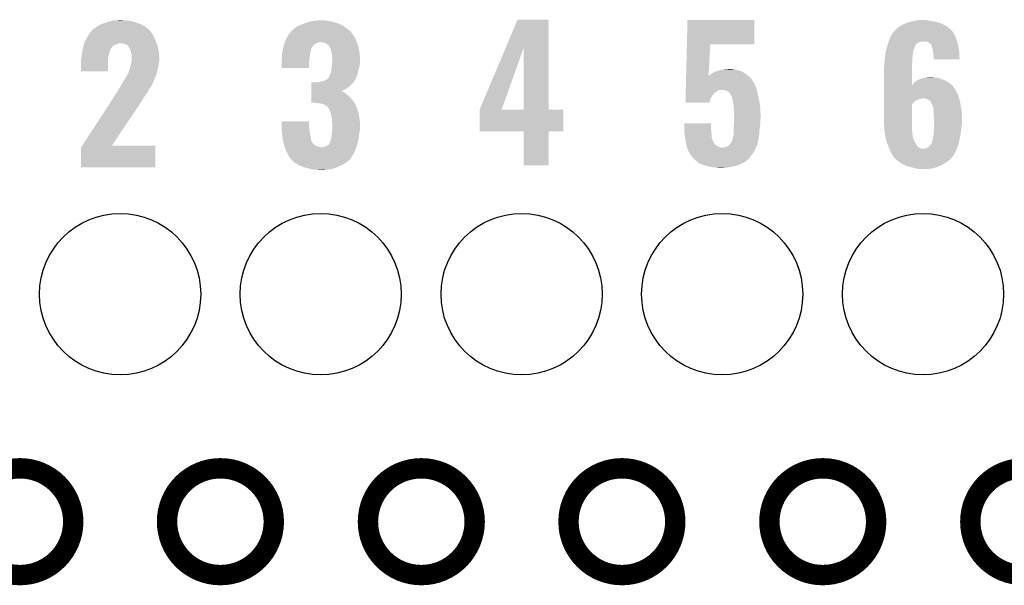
# Model space of a CAD drawing. Extents: x -0.05 to 0.95, y -0.15 to 1.54.
# Tile 20 of 26: x 0.27 to 0.56, y 0.96 to 1.13. Entities that reach past the tile are written whole.
import ezdxf

# ---------------------------------------------------------------- set-up
doc = ezdxf.new("R2010")
doc.units = 0
doc.layers.get('0').update_dxf_attribs({"linetype": 'CONTINUOUS'})
for name, color, linetype in [('ULTRASONIC_3_CLICK_V100_GKO', 5, 'CONTINUOUS'), ('ULTRASONIC_3_CLICK_V100_GTO', 14, 'CONTINUOUS'), ('ULTRASONIC_3_CLICK_V100_GTS', 12, 'CONTINUOUS')]:
    doc.layers.add(name, color=color, linetype=linetype)

# ---------------------------------------------------------------- blocks, each defined once
blk = doc.blocks.new('ROUND_23')
blk.add_circle((0, 0), 0.0237)

msp = doc.modelspace()

# ---------------------------------------------------------------- linework, layer by layer
at = {"layer": 'ULTRASONIC_3_CLICK_V100_GKO', "const_width": 0.006}
for points in [[(0.2572, 0.9803, 1), (0.2886, 0.9803, 1)], [(0.3162, 0.9803, 1), (0.3476, 0.9803, 1)], [(0.3753, 0.9803, 1), (0.4067, 0.9803, 1)], [(0.4343, 0.9803, 1), (0.4657, 0.9803, 1)], [(0.4934, 0.9803, 1), (0.5248, 0.9803, 1)], [(0.5525, 0.9803, 1), (0.5839, 0.9803, 1)]]:
    msp.add_lwpolyline(points, format="xyb", close=True, dxfattribs=at)
at = {"layer": 'ULTRASONIC_3_CLICK_V100_GTO'}
for points in [[(0.2971, 1.1267), (0.2983, 1.1271), (0.30812, 1.1267), (0.307, 1.1271)], [(0.2983, 1.1271), (0.2986, 1.1272), (0.307, 1.1271), (0.30668, 1.1272)], [(0.2986, 1.1272), (0.29968, 1.1275), (0.30668, 1.1272), (0.3057, 1.1275)], [(0.29968, 1.1275), (0.3004, 1.1277), (0.3057, 1.1275), (0.3044, 1.1277)], [(0.3004, 1.1277), (0.3025, 1.1278), (0.3034, 1.1277), (0.303, 1.1278)], [(0.3563, 1.1267), (0.35714, 1.127), (0.36674, 1.1267), (0.3659, 1.127)], [(0.35714, 1.127), (0.3577, 1.1272), (0.3659, 1.127), (0.3652, 1.1272)], [(0.3577, 1.1272), (0.3586, 1.1274), (0.3652, 1.1272), (0.3645, 1.1274)], [(0.3586, 1.1274), (0.3595, 1.1276), (0.3645, 1.1274), (0.3633, 1.1276)], [(0.3595, 1.1276), (0.3614, 1.1277), (0.3633, 1.1276), (0.3623, 1.1277)], [(0.4158, 1.1196), (0.4193, 1.1279), (0.4285, 1.1196), (0.4285, 1.1279)], [(0.4193, 1.1279), (0.4193, 1.1279), (0.4285, 1.1279), (0.4193, 1.1279)], [(0.46913, 1.1207), (0.4693, 1.1278), (0.489, 1.1207), (0.489, 1.1278)], [(0.4693, 1.1278), (0.4693, 1.1278), (0.489, 1.1278), (0.4693, 1.1278)], [(0.533, 1.1266), (0.5336, 1.1269), (0.5444, 1.1266), (0.54362, 1.1269)], [(0.5336, 1.1269), (0.53413, 1.1271), (0.54362, 1.1269), (0.5431, 1.1271)], [(0.53413, 1.1271), (0.5344, 1.1272), (0.5431, 1.1271), (0.54263, 1.1272)], [(0.5344, 1.1272), (0.5353, 1.1274), (0.54263, 1.1272), (0.5417, 1.1274)], [(0.5353, 1.1274), (0.5362, 1.1276), (0.5417, 1.1274), (0.5404, 1.1276)], [(0.5362, 1.1276), (0.5373, 1.1278), (0.5404, 1.1276), (0.5394, 1.1278)], [(0.29331, 1.1237), (0.2937, 1.1243), (0.3119, 1.1237), (0.31147, 1.1243)], [(0.2937, 1.1243), (0.2938, 1.1244), (0.31147, 1.1243), (0.3114, 1.1244)], [(0.2938, 1.1244), (0.2939, 1.1245), (0.3114, 1.1244), (0.3113, 1.1245)], [(0.2939, 1.1245), (0.2942, 1.1249), (0.3113, 1.1245), (0.3109, 1.1249)], [(0.2942, 1.1249), (0.2949, 1.1254), (0.3109, 1.1249), (0.31035, 1.1254)], [(0.2949, 1.1254), (0.29561, 1.1259), (0.31035, 1.1254), (0.3098, 1.1259)], [(0.29561, 1.1259), (0.2959, 1.1261), (0.3098, 1.1259), (0.3094, 1.1261)], [(0.2959, 1.1261), (0.2969, 1.1266), (0.3094, 1.1261), (0.3084, 1.1266)], [(0.2969, 1.1266), (0.2971, 1.1267), (0.3084, 1.1266), (0.30812, 1.1267)], [(0.35198, 1.1235), (0.35252, 1.1242), (0.3709, 1.1235), (0.3704, 1.1242)], [(0.35252, 1.1242), (0.3529, 1.1247), (0.3704, 1.1242), (0.3699, 1.1247)], [(0.3529, 1.1247), (0.353, 1.1248), (0.3699, 1.1247), (0.36977, 1.1248)], [(0.353, 1.1248), (0.3535, 1.1252), (0.36977, 1.1248), (0.36925, 1.1252)], [(0.3535, 1.1252), (0.3541, 1.1257), (0.36925, 1.1252), (0.3686, 1.1257)], [(0.3541, 1.1257), (0.355, 1.1262), (0.3686, 1.1257), (0.36779, 1.1262)], [(0.355, 1.1262), (0.35578, 1.1265), (0.36779, 1.1262), (0.3673, 1.1265)], [(0.35578, 1.1265), (0.3563, 1.1267), (0.3673, 1.1265), (0.36674, 1.1267)], [(0.52912, 1.123), (0.5296, 1.1239), (0.5481, 1.123), (0.5476, 1.1239)], [(0.5296, 1.124), (0.5301, 1.1245), (0.54753, 1.124), (0.5472, 1.1245)], [(0.5296, 1.1239), (0.5296, 1.124), (0.5476, 1.1239), (0.54753, 1.124)], [(0.5301, 1.1245), (0.5306, 1.125), (0.5472, 1.1245), (0.5467, 1.125)], [(0.5306, 1.125), (0.5308, 1.1252), (0.5467, 1.125), (0.54648, 1.1252)], [(0.5308, 1.1252), (0.5317, 1.1259), (0.54648, 1.1252), (0.5457, 1.1259)], [(0.5317, 1.1259), (0.5328, 1.1265), (0.5457, 1.1259), (0.54459, 1.1265)], [(0.5328, 1.1265), (0.533, 1.1266), (0.54459, 1.1265), (0.5444, 1.1266)], [(0.29187, 1.1209), (0.2919, 1.121), (0.3019, 1.1209), (0.3024, 1.121)], [(0.2919, 1.121), (0.292, 1.1213), (0.31311, 1.121), (0.31301, 1.1213)], [(0.292, 1.1213), (0.29215, 1.1216), (0.31301, 1.1213), (0.3129, 1.1216)], [(0.29215, 1.1216), (0.2927, 1.1227), (0.3129, 1.1216), (0.3124, 1.1227)], [(0.2927, 1.1227), (0.2928, 1.1229), (0.3124, 1.1227), (0.3123, 1.1229)], [(0.2928, 1.1229), (0.29331, 1.1237), (0.3123, 1.1229), (0.3119, 1.1237)], [(0.3037, 1.1208), (0.3027, 1.121), (0.31319, 1.1208), (0.31311, 1.121)], [(0.35071, 1.1209), (0.35078, 1.1211), (0.3599, 1.1209), (0.3604, 1.1211)], [(0.35078, 1.1211), (0.35085, 1.1213), (0.3604, 1.1211), (0.361, 1.1213)], [(0.35085, 1.1213), (0.35089, 1.1214), (0.37203, 1.1213), (0.372, 1.1214)], [(0.35085, 1.1213), (0.35085, 1.1213), (0.361, 1.1213), (0.3614, 1.1213)], [(0.35089, 1.1214), (0.3511, 1.122), (0.372, 1.1214), (0.37175, 1.122)], [(0.3511, 1.122), (0.35144, 1.1226), (0.37175, 1.122), (0.3715, 1.1226)], [(0.35144, 1.1226), (0.3519, 1.1234), (0.3715, 1.1226), (0.37097, 1.1234)], [(0.3519, 1.1234), (0.35198, 1.1235), (0.37097, 1.1234), (0.3709, 1.1235)], [(0.3626, 1.1211), (0.3614, 1.1213), (0.3721, 1.1211), (0.37203, 1.1213)], [(0.363, 1.1208), (0.3626, 1.1211), (0.3722, 1.1208), (0.3721, 1.1211)], [(0.52823, 1.1207), (0.5284, 1.1212), (0.5366, 1.1207), (0.5372, 1.1212)], [(0.5284, 1.1212), (0.52847, 1.1214), (0.5372, 1.1212), (0.5379, 1.1214)], [(0.52847, 1.1214), (0.5285, 1.1215), (0.5379, 1.1214), (0.5384, 1.1215)], [(0.5285, 1.1215), (0.52863, 1.1219), (0.54861, 1.1215), (0.5485, 1.1219)], [(0.52863, 1.1219), (0.5288, 1.1224), (0.5485, 1.1219), (0.54832, 1.1224)], [(0.5288, 1.1224), (0.52912, 1.123), (0.54832, 1.1224), (0.5481, 1.123)], [(0.5393, 1.1214), (0.5387, 1.1215), (0.54864, 1.1214), (0.54861, 1.1215)], [(0.5402, 1.1212), (0.5398, 1.1214), (0.5487, 1.1212), (0.54864, 1.1214)], [(0.5406, 1.1209), (0.5402, 1.1212), (0.54879, 1.1209), (0.5487, 1.1212)], [(0.29108, 1.1174), (0.29117, 1.1181), (0.299, 1.1174), (0.2992, 1.1181)], [(0.29117, 1.1181), (0.2912, 1.1183), (0.2992, 1.1181), (0.29928, 1.1183)], [(0.2912, 1.1183), (0.29126, 1.1186), (0.29928, 1.1183), (0.2994, 1.1186)], [(0.29126, 1.1186), (0.29132, 1.1189), (0.2994, 1.1186), (0.2994, 1.1189)], [(0.29132, 1.1189), (0.29138, 1.1192), (0.2994, 1.1189), (0.2996, 1.1192)], [(0.29138, 1.1192), (0.2914, 1.1193), (0.2996, 1.1192), (0.2996, 1.1193)], [(0.2914, 1.1193), (0.2915, 1.1198), (0.2996, 1.1193), (0.3, 1.1198)], [(0.2915, 1.1198), (0.29163, 1.1202), (0.3, 1.1198), (0.3004, 1.1202)], [(0.29163, 1.1202), (0.29177, 1.1206), (0.3004, 1.1202), (0.301, 1.1206)], [(0.29177, 1.1206), (0.2918, 1.1207), (0.301, 1.1206), (0.3015, 1.1207)], [(0.2918, 1.1207), (0.29187, 1.1209), (0.3015, 1.1207), (0.3019, 1.1209)], [(0.3044, 1.1205), (0.3037, 1.1208), (0.31329, 1.1205), (0.31319, 1.1208)], [(0.3047, 1.1202), (0.3044, 1.1205), (0.3134, 1.1202), (0.31329, 1.1205)], [(0.3049, 1.12), (0.3047, 1.1202), (0.31345, 1.12), (0.3134, 1.1202)], [(0.3049, 1.1199), (0.3049, 1.12), (0.31347, 1.1199), (0.31345, 1.12)], [(0.3052, 1.1195), (0.3049, 1.1199), (0.31356, 1.1195), (0.31347, 1.1199)], [(0.3054, 1.119), (0.3052, 1.1195), (0.31368, 1.119), (0.31356, 1.1195)], [(0.30554, 1.1185), (0.3054, 1.119), (0.3138, 1.1185), (0.31368, 1.119)], [(0.3057, 1.1179), (0.30554, 1.1185), (0.31383, 1.1179), (0.3138, 1.1185)], [(0.35, 1.1179), (0.35005, 1.1181), (0.35827, 1.1179), (0.3583, 1.1181)], [(0.35005, 1.1181), (0.35018, 1.1187), (0.3583, 1.1181), (0.3585, 1.1187)], [(0.35018, 1.1187), (0.3503, 1.1192), (0.3585, 1.1187), (0.3585, 1.1192)], [(0.3503, 1.1192), (0.35036, 1.1195), (0.3585, 1.1192), (0.3587, 1.1195)], [(0.35036, 1.1195), (0.35041, 1.1197), (0.3587, 1.1195), (0.3588, 1.1197)], [(0.35041, 1.1197), (0.35043, 1.1198), (0.3588, 1.1197), (0.3588, 1.1198)], [(0.35043, 1.1198), (0.35051, 1.1202), (0.3588, 1.1198), (0.3591, 1.1202)], [(0.35051, 1.1202), (0.3506, 1.1206), (0.3591, 1.1202), (0.3595, 1.1206)], [(0.3506, 1.1206), (0.35071, 1.1209), (0.3595, 1.1206), (0.3599, 1.1209)], [(0.3635, 1.1206), (0.363, 1.1208), (0.37227, 1.1206), (0.3722, 1.1208)], [(0.3637, 1.1203), (0.3635, 1.1206), (0.37237, 1.1203), (0.37227, 1.1206)], [(0.3639, 1.1202), (0.3637, 1.1203), (0.3724, 1.1202), (0.37237, 1.1203)], [(0.364, 1.12), (0.3639, 1.1202), (0.37247, 1.12), (0.3724, 1.1202)], [(0.364, 1.1199), (0.364, 1.12), (0.3725, 1.1199), (0.37247, 1.12)], [(0.3643, 1.1193), (0.364, 1.1199), (0.37261, 1.1193), (0.3725, 1.1199)], [(0.3645, 1.1188), (0.3643, 1.1193), (0.37271, 1.1188), (0.37261, 1.1193)], [(0.36457, 1.1183), (0.3645, 1.1188), (0.3728, 1.1183), (0.37271, 1.1188)], [(0.3647, 1.1174), (0.36457, 1.1183), (0.37289, 1.1174), (0.3728, 1.1183)], [(0.4082, 1.1016), (0.4158, 1.1196), (0.41467, 1.1016), (0.4211, 1.1196)], [(0.4211, 1.1014), (0.4211, 1.1196), (0.4285, 1.1014), (0.4285, 1.1196)], [(0.4689, 1.1115), (0.46913, 1.1207), (0.47551, 1.1115), (0.476, 1.1207)], [(0.46913, 1.1207), (0.46913, 1.1207), (0.476, 1.1207), (0.489, 1.1207)], [(0.52752, 1.1178), (0.52757, 1.1181), (0.5356, 1.1178), (0.5356, 1.1181)], [(0.52757, 1.1181), (0.52768, 1.1188), (0.5356, 1.1181), (0.5357, 1.1188)], [(0.52768, 1.1188), (0.5277, 1.1189), (0.5357, 1.1188), (0.53574, 1.1189)], [(0.5277, 1.1189), (0.52796, 1.1198), (0.53574, 1.1189), (0.5361, 1.1198)], [(0.52796, 1.1198), (0.52814, 1.1204), (0.5361, 1.1198), (0.5363, 1.1204)], [(0.52814, 1.1204), (0.52817, 1.1205), (0.5363, 1.1204), (0.5365, 1.1205)], [(0.52817, 1.1205), (0.5282, 1.1206), (0.5365, 1.1205), (0.53655, 1.1206)], [(0.5282, 1.1206), (0.52823, 1.1207), (0.53655, 1.1206), (0.5366, 1.1207)], [(0.541, 1.1205), (0.5406, 1.1209), (0.5489, 1.1205), (0.54879, 1.1209)], [(0.5411, 1.1204), (0.541, 1.1205), (0.54892, 1.1204), (0.5489, 1.1205)], [(0.5412, 1.1199), (0.5411, 1.1204), (0.54901, 1.1199), (0.54892, 1.1204)], [(0.5414, 1.1192), (0.5412, 1.1199), (0.54914, 1.1192), (0.54901, 1.1199)], [(0.54145, 1.1189), (0.5414, 1.1192), (0.5492, 1.1189), (0.54914, 1.1192)], [(0.5416, 1.1179), (0.54145, 1.1189), (0.54925, 1.1179), (0.5492, 1.1189)], [(0.2909, 1.1163), (0.29096, 1.1166), (0.29887, 1.1163), (0.2989, 1.1166)], [(0.2909, 1.1157), (0.2909, 1.1163), (0.2988, 1.1157), (0.29887, 1.1163)], [(0.2909, 1.1127), (0.2909, 1.1157), (0.2988, 1.1127), (0.2988, 1.1157)], [(0.29096, 1.1166), (0.291, 1.1168), (0.2989, 1.1166), (0.29892, 1.1168)], [(0.291, 1.1168), (0.29108, 1.1174), (0.29892, 1.1168), (0.299, 1.1174)], [(0.30562, 1.1151), (0.30578, 1.1157), (0.3138, 1.1151), (0.3139, 1.1157)], [(0.3058, 1.1175), (0.3057, 1.1179), (0.31385, 1.1175), (0.31383, 1.1179)], [(0.30578, 1.1157), (0.3058, 1.1158), (0.3139, 1.1157), (0.3139, 1.1158)], [(0.3058, 1.1166), (0.3058, 1.1175), (0.3139, 1.1166), (0.31385, 1.1175)], [(0.3058, 1.1158), (0.3058, 1.1166), (0.3139, 1.1158), (0.3139, 1.1166)], [(0.3499, 1.1165), (0.34992, 1.1166), (0.35809, 1.1165), (0.3581, 1.1166)], [(0.3499, 1.1156), (0.3499, 1.1165), (0.358, 1.1156), (0.35809, 1.1165)], [(0.3499, 1.1137), (0.3499, 1.1156), (0.358, 1.1137), (0.358, 1.1156)], [(0.34992, 1.1166), (0.35, 1.1169), (0.3581, 1.1166), (0.35814, 1.1169)], [(0.35, 1.1174), (0.35, 1.1179), (0.3582, 1.1174), (0.35827, 1.1179)], [(0.35, 1.1169), (0.35, 1.1174), (0.35814, 1.1169), (0.3582, 1.1174)], [(0.3648, 1.1168), (0.3647, 1.1174), (0.37295, 1.1168), (0.37289, 1.1174)], [(0.3647, 1.1147), (0.36479, 1.1157), (0.37288, 1.1147), (0.373, 1.1157)], [(0.36479, 1.1157), (0.3648, 1.1158), (0.373, 1.1157), (0.373, 1.1158)], [(0.3648, 1.1163), (0.3648, 1.1168), (0.373, 1.1163), (0.37295, 1.1168)], [(0.3648, 1.1158), (0.3648, 1.1163), (0.373, 1.1158), (0.373, 1.1163)], [(0.52723, 1.1151), (0.5273, 1.1155), (0.5354, 1.1151), (0.5354, 1.1155)], [(0.5273, 1.1155), (0.52733, 1.116), (0.5354, 1.1155), (0.5354, 1.116)], [(0.52733, 1.116), (0.52738, 1.1168), (0.5354, 1.116), (0.5355, 1.1168)], [(0.52738, 1.1168), (0.5274, 1.1171), (0.5355, 1.1168), (0.5355, 1.1171)], [(0.5274, 1.1171), (0.52745, 1.1174), (0.5355, 1.1171), (0.5355, 1.1174)], [(0.52745, 1.1174), (0.52752, 1.1178), (0.5355, 1.1174), (0.5356, 1.1178)], [(0.5417, 1.1172), (0.5416, 1.1179), (0.54929, 1.1172), (0.54925, 1.1179)], [(0.5417, 1.1169), (0.5417, 1.1172), (0.5493, 1.1169), (0.54929, 1.1172)], [(0.5417, 1.1162), (0.5417, 1.1169), (0.5494, 1.1162), (0.5493, 1.1169)], [(0.30465, 1.112), (0.3048, 1.1123), (0.3131, 1.112), (0.31317, 1.1123)], [(0.3049, 1.1126), (0.3051, 1.113), (0.31324, 1.1126), (0.31334, 1.113)], [(0.3049, 1.1123), (0.3049, 1.1126), (0.31317, 1.1123), (0.31324, 1.1126)], [(0.3051, 1.113), (0.3053, 1.1136), (0.31334, 1.113), (0.31348, 1.1136)], [(0.3053, 1.1136), (0.30531, 1.1137), (0.31348, 1.1136), (0.3135, 1.1137)], [(0.30531, 1.1137), (0.3054, 1.1143), (0.3135, 1.1137), (0.31367, 1.1143)], [(0.3054, 1.1143), (0.30543, 1.1144), (0.31367, 1.1143), (0.3137, 1.1144)], [(0.30543, 1.1144), (0.3056, 1.115), (0.3137, 1.1144), (0.31379, 1.115)], [(0.3056, 1.115), (0.30562, 1.1151), (0.31379, 1.115), (0.3138, 1.1151)], [(0.3643, 1.1121), (0.3645, 1.1128), (0.3723, 1.1121), (0.37244, 1.1128)], [(0.3645, 1.1128), (0.36453, 1.1131), (0.37244, 1.1128), (0.3725, 1.1131)], [(0.36453, 1.1131), (0.3646, 1.1137), (0.3725, 1.1131), (0.37268, 1.1137)], [(0.3646, 1.1137), (0.36464, 1.1141), (0.37268, 1.1137), (0.3728, 1.1141)], [(0.36464, 1.1141), (0.3647, 1.1147), (0.3728, 1.1141), (0.37288, 1.1147)], [(0.4764, 1.1121), (0.4769, 1.1123), (0.48629, 1.1121), (0.48597, 1.1123)], [(0.4769, 1.1123), (0.4774, 1.1126), (0.48597, 1.1123), (0.4855, 1.1126)], [(0.4774, 1.1126), (0.478, 1.1128), (0.4855, 1.1126), (0.48495, 1.1128)], [(0.4781, 1.1128), (0.4787, 1.113), (0.48495, 1.1128), (0.4844, 1.113)], [(0.4787, 1.113), (0.4792, 1.1132), (0.4844, 1.113), (0.4834, 1.1132)], [(0.4798, 1.1132), (0.4804, 1.1133), (0.4834, 1.1132), (0.4827, 1.1133)], [(0.4804, 1.1133), (0.4819, 1.1134), (0.4827, 1.1133), (0.4824, 1.1134)], [(0.4819, 1.1134), (0.4819, 1.1134), (0.4824, 1.1134), (0.4819, 1.1134)], [(0.5271, 1.1138), (0.52716, 1.1141), (0.5353, 1.1138), (0.5353, 1.1141)], [(0.5271, 1.1086), (0.5271, 1.1138), (0.5353, 1.1086), (0.5353, 1.1138)], [(0.52716, 1.1141), (0.5272, 1.1143), (0.5353, 1.1141), (0.53532, 1.1143)], [(0.5272, 1.1149), (0.52723, 1.1151), (0.53538, 1.1149), (0.5354, 1.1151)], [(0.5272, 1.1143), (0.5272, 1.1149), (0.53532, 1.1143), (0.53538, 1.1149)], [(0.3029, 1.109), (0.30315, 1.1094), (0.31188, 1.109), (0.3121, 1.1094)], [(0.30315, 1.1094), (0.3034, 1.1098), (0.3121, 1.1094), (0.31225, 1.1098)], [(0.3034, 1.1098), (0.3039, 1.1107), (0.31225, 1.1098), (0.3126, 1.1107)], [(0.3039, 1.1107), (0.30427, 1.1113), (0.3126, 1.1107), (0.3129, 1.1113)], [(0.30427, 1.1113), (0.3044, 1.1115), (0.3129, 1.1113), (0.31295, 1.1115)], [(0.3044, 1.1115), (0.3045, 1.1117), (0.31295, 1.1115), (0.313, 1.1117)], [(0.3045, 1.1117), (0.3046, 1.1119), (0.313, 1.1117), (0.3131, 1.1119)], [(0.3046, 1.1119), (0.30465, 1.112), (0.3131, 1.1119), (0.3131, 1.112)], [(0.3586, 1.1092), (0.3586, 1.1095), (0.3708, 1.1092), (0.37102, 1.1095)], [(0.3604, 1.1095), (0.3609, 1.1096), (0.37102, 1.1095), (0.3711, 1.1096)], [(0.3609, 1.1096), (0.3621, 1.1098), (0.3711, 1.1096), (0.37123, 1.1098)], [(0.3621, 1.1098), (0.3623, 1.1099), (0.37123, 1.1098), (0.3713, 1.1099)], [(0.3623, 1.1099), (0.3625, 1.11), (0.3713, 1.1099), (0.3714, 1.11)], [(0.3625, 1.11), (0.3633, 1.1104), (0.3714, 1.11), (0.3716, 1.1104)], [(0.3633, 1.1104), (0.3637, 1.1109), (0.3716, 1.1104), (0.37185, 1.1109)], [(0.3637, 1.1109), (0.3638, 1.111), (0.37185, 1.1109), (0.3719, 1.111)], [(0.3638, 1.111), (0.3639, 1.1112), (0.3719, 1.111), (0.37197, 1.1112)], [(0.3639, 1.1112), (0.364, 1.1116), (0.37197, 1.1112), (0.37212, 1.1116)], [(0.364, 1.1116), (0.3643, 1.1121), (0.37212, 1.1116), (0.3723, 1.1121)], [(0.46884, 1.1092), (0.46885, 1.1097), (0.4889, 1.1092), (0.4886, 1.1097)], [(0.46885, 1.1097), (0.46886, 1.1098), (0.4886, 1.1097), (0.4885, 1.1098)], [(0.46886, 1.1098), (0.46887, 1.1105), (0.4885, 1.1098), (0.4881, 1.1105)], [(0.46887, 1.1105), (0.46889, 1.111), (0.4881, 1.1105), (0.4876, 1.111)], [(0.46889, 1.111), (0.4689, 1.1114), (0.4876, 1.111), (0.48715, 1.1114)], [(0.4689, 1.1114), (0.4689, 1.1115), (0.4755, 1.1114), (0.4757, 1.1115)], [(0.4755, 1.1114), (0.47551, 1.1115), (0.48715, 1.1114), (0.48704, 1.1115)], [(0.4757, 1.1115), (0.4761, 1.1118), (0.48704, 1.1115), (0.48671, 1.1118)], [(0.4761, 1.1118), (0.4762, 1.1119), (0.48671, 1.1118), (0.4866, 1.1119)], [(0.4762, 1.1119), (0.4764, 1.1121), (0.4866, 1.1119), (0.48629, 1.1121)], [(0.5358, 1.1092), (0.53627, 1.1096), (0.54645, 1.1092), (0.5459, 1.1096)], [(0.53627, 1.1096), (0.5365, 1.1098), (0.5459, 1.1096), (0.5455, 1.1098)], [(0.5365, 1.1098), (0.53717, 1.1102), (0.5455, 1.1098), (0.5447, 1.1102)], [(0.53717, 1.1102), (0.5375, 1.1104), (0.5447, 1.1102), (0.5442, 1.1104)], [(0.5377, 1.1104), (0.5381, 1.1106), (0.5442, 1.1104), (0.5437, 1.1106)], [(0.5381, 1.1106), (0.5385, 1.1107), (0.5437, 1.1106), (0.54333, 1.1107)], [(0.5385, 1.1107), (0.5391, 1.1109), (0.54333, 1.1107), (0.5426, 1.1109)], [(0.5397, 1.1109), (0.541, 1.111), (0.5417, 1.1109), (0.5414, 1.111)], [(0.541, 1.111), (0.541, 1.111), (0.5414, 1.111), (0.541, 1.111)], [(0.3013, 1.1063), (0.3016, 1.1068), (0.31027, 1.1063), (0.3106, 1.1068)], [(0.3016, 1.1068), (0.3019, 1.1073), (0.3106, 1.1068), (0.31085, 1.1073)], [(0.3019, 1.1074), (0.3022, 1.1078), (0.3109, 1.1074), (0.3112, 1.1078)], [(0.3019, 1.1073), (0.3019, 1.1074), (0.31085, 1.1073), (0.3109, 1.1074)], [(0.3022, 1.1078), (0.30232, 1.108), (0.3112, 1.1078), (0.3113, 1.108)], [(0.30232, 1.108), (0.30238, 1.1081), (0.3113, 1.108), (0.3114, 1.1081)], [(0.30238, 1.1081), (0.3025, 1.1083), (0.3114, 1.1081), (0.31151, 1.1083)], [(0.3025, 1.1083), (0.3029, 1.109), (0.31151, 1.1083), (0.31188, 1.109)], [(0.3586, 1.1082), (0.3586, 1.1092), (0.3698, 1.1082), (0.3708, 1.1092)], [(0.3586, 1.1077), (0.3586, 1.1082), (0.3691, 1.1077), (0.3698, 1.1082)], [(0.3586, 1.1069), (0.3586, 1.1077), (0.3675, 1.1069), (0.3691, 1.1077)], [(0.3586, 1.1068), (0.3586, 1.1069), (0.3677, 1.1068), (0.3675, 1.1069)], [(0.3586, 1.1067), (0.3586, 1.1068), (0.368, 1.1067), (0.3677, 1.1068)], [(0.3586, 1.1065), (0.3586, 1.1067), (0.3683, 1.1065), (0.368, 1.1067)], [(0.3586, 1.1062), (0.3586, 1.1065), (0.3687, 1.1062), (0.3683, 1.1065)], [(0.46877, 1.1064), (0.46878, 1.1068), (0.4773, 1.1064), (0.4779, 1.1068)], [(0.46878, 1.1068), (0.46879, 1.1072), (0.4779, 1.1068), (0.4784, 1.1072)], [(0.46879, 1.1073), (0.46882, 1.1084), (0.48967, 1.1073), (0.4893, 1.1084)], [(0.46879, 1.1072), (0.46879, 1.1073), (0.4789, 1.1072), (0.4793, 1.1073)], [(0.46879, 1.1072), (0.46879, 1.1072), (0.4784, 1.1072), (0.4789, 1.1072)], [(0.46882, 1.1084), (0.46884, 1.1092), (0.4893, 1.1084), (0.4889, 1.1092)], [(0.4801, 1.1072), (0.4794, 1.1073), (0.4897, 1.1072), (0.48967, 1.1073)], [(0.4808, 1.107), (0.4801, 1.1072), (0.48975, 1.107), (0.4897, 1.1072)], [(0.4813, 1.1067), (0.4808, 1.107), (0.48982, 1.1067), (0.48975, 1.107)], [(0.4817, 1.1064), (0.4813, 1.1067), (0.48988, 1.1064), (0.48982, 1.1067)], [(0.5271, 1.1077), (0.5271, 1.1086), (0.5479, 1.1077), (0.54716, 1.1086)], [(0.5271, 1.1071), (0.5271, 1.1077), (0.5482, 1.1071), (0.5479, 1.1077)], [(0.5271, 1.1064), (0.5271, 1.1071), (0.5486, 1.1064), (0.5482, 1.1071)], [(0.5353, 1.1086), (0.5355, 1.1087), (0.54716, 1.1086), (0.54708, 1.1087)], [(0.5355, 1.1087), (0.53556, 1.1088), (0.54708, 1.1087), (0.547, 1.1088)], [(0.53556, 1.1088), (0.5358, 1.1092), (0.547, 1.1088), (0.54645, 1.1092)], [(0.29935, 1.1033), (0.30007, 1.1044), (0.3083, 1.1033), (0.309, 1.1044)], [(0.30007, 1.1044), (0.30071, 1.1054), (0.309, 1.1044), (0.3096, 1.1054)], [(0.30071, 1.1054), (0.30123, 1.1062), (0.3096, 1.1054), (0.3102, 1.1062)], [(0.30123, 1.1062), (0.3013, 1.1063), (0.3102, 1.1062), (0.31027, 1.1063)], [(0.3586, 1.1054), (0.3586, 1.1062), (0.3697, 1.1054), (0.3687, 1.1062)], [(0.3586, 1.1049), (0.3586, 1.1054), (0.3702, 1.1049), (0.3697, 1.1054)], [(0.3586, 1.1043), (0.3586, 1.1049), (0.3707, 1.1043), (0.3702, 1.1049)], [(0.3586, 1.1036), (0.3586, 1.1043), (0.3712, 1.1036), (0.3707, 1.1043)], [(0.3586, 1.1035), (0.3586, 1.1036), (0.37126, 1.1035), (0.3712, 1.1036)], [(0.4687, 1.1035), (0.46872, 1.1042), (0.4758, 1.1035), (0.4759, 1.1042)], [(0.46872, 1.1042), (0.46873, 1.1047), (0.4759, 1.1042), (0.4761, 1.1047)], [(0.46873, 1.1047), (0.46875, 1.1057), (0.4761, 1.1047), (0.4767, 1.1057)], [(0.46875, 1.1057), (0.46877, 1.1064), (0.4767, 1.1057), (0.4773, 1.1064)], [(0.4819, 1.106), (0.4817, 1.1064), (0.48998, 1.106), (0.48988, 1.1064)], [(0.48197, 1.1059), (0.4819, 1.106), (0.49, 1.1059), (0.48998, 1.106)], [(0.4821, 1.1057), (0.48197, 1.1059), (0.49005, 1.1057), (0.49, 1.1059)], [(0.4823, 1.1055), (0.4821, 1.1057), (0.49009, 1.1055), (0.49005, 1.1057)], [(0.4823, 1.1054), (0.4823, 1.1055), (0.49012, 1.1054), (0.49009, 1.1055)], [(0.4825, 1.1046), (0.4823, 1.1054), (0.49031, 1.1046), (0.49012, 1.1054)], [(0.48259, 1.1042), (0.4825, 1.1046), (0.4904, 1.1042), (0.49031, 1.1046)], [(0.4827, 1.1037), (0.48259, 1.1042), (0.49047, 1.1037), (0.4904, 1.1042)], [(0.4829, 1.1027), (0.4827, 1.1037), (0.49062, 1.1027), (0.49047, 1.1037)], [(0.5271, 1.1054), (0.5271, 1.1064), (0.549, 1.1054), (0.5486, 1.1064)], [(0.5271, 1.1048), (0.5271, 1.1054), (0.54918, 1.1048), (0.549, 1.1054)], [(0.5271, 1.1047), (0.5271, 1.1048), (0.538, 1.1047), (0.5385, 1.1048)], [(0.5271, 1.1045), (0.5271, 1.1047), (0.5373, 1.1045), (0.538, 1.1047)], [(0.5271, 1.1042), (0.5271, 1.1045), (0.5366, 1.1042), (0.5373, 1.1045)], [(0.5271, 1.1041), (0.5271, 1.1042), (0.5364, 1.1041), (0.5366, 1.1042)], [(0.5271, 1.1034), (0.5271, 1.1041), (0.5357, 1.1034), (0.5364, 1.1041)], [(0.5396, 1.1046), (0.5392, 1.1048), (0.54925, 1.1046), (0.54918, 1.1048)], [(0.5402, 1.1044), (0.5396, 1.1046), (0.54931, 1.1044), (0.54925, 1.1046)], [(0.54058, 1.1041), (0.5402, 1.1044), (0.5494, 1.1041), (0.54931, 1.1044)], [(0.5407, 1.104), (0.54058, 1.1041), (0.54942, 1.104), (0.5494, 1.1041)], [(0.5408, 1.1039), (0.5408, 1.104), (0.54944, 1.1039), (0.54942, 1.104)], [(0.5412, 1.1031), (0.5408, 1.1039), (0.54959, 1.1031), (0.54944, 1.1039)], [(0.29129, 1.0909), (0.29935, 1.1033), (0.3, 1.0909), (0.3083, 1.1033)], [(0.36, 1.1034), (0.3599, 1.1035), (0.37132, 1.1034), (0.37126, 1.1035)], [(0.3601, 1.1034), (0.36, 1.1034), (0.37133, 1.1034), (0.37132, 1.1034)], [(0.361, 1.1033), (0.3601, 1.1034), (0.37139, 1.1033), (0.37133, 1.1034)], [(0.3618, 1.1032), (0.361, 1.1033), (0.37145, 1.1032), (0.37139, 1.1033)], [(0.3625, 1.1029), (0.3618, 1.1032), (0.37164, 1.1029), (0.37145, 1.1032)], [(0.36267, 1.1028), (0.3625, 1.1029), (0.3717, 1.1028), (0.37164, 1.1029)], [(0.363, 1.1026), (0.36267, 1.1028), (0.37178, 1.1026), (0.3717, 1.1028)], [(0.3634, 1.1023), (0.363, 1.1026), (0.3719, 1.1023), (0.37178, 1.1026)], [(0.3636, 1.102), (0.3634, 1.1023), (0.37202, 1.102), (0.3719, 1.1023)], [(0.3637, 1.1018), (0.3636, 1.102), (0.3721, 1.1018), (0.37202, 1.102)], [(0.3641, 1.1011), (0.3638, 1.1018), (0.37238, 1.1011), (0.3721, 1.1018)], [(0.36421, 1.1008), (0.3641, 1.1011), (0.3725, 1.1008), (0.37238, 1.1011)], [(0.3644, 1.1003), (0.36421, 1.1008), (0.37258, 1.1003), (0.3725, 1.1008)], [(0.4082, 1.1014), (0.4082, 1.1016), (0.4146, 1.1014), (0.41467, 1.1016)], [(0.4082, 1.0951), (0.4082, 1.1014), (0.4328, 1.0951), (0.4328, 1.1014)], [(0.4082, 1.1014), (0.4082, 1.1014), (0.4328, 1.1014), (0.4285, 1.1014)], [(0.4082, 1.1014), (0.4082, 1.1014), (0.4211, 1.1014), (0.4146, 1.1014)], [(0.4829, 1.1022), (0.4829, 1.1027), (0.4907, 1.1022), (0.49062, 1.1027)], [(0.4829, 1.1017), (0.4829, 1.1022), (0.49072, 1.1017), (0.4907, 1.1022)], [(0.483, 1.1009), (0.4829, 1.1017), (0.49076, 1.1009), (0.49072, 1.1017)], [(0.483, 1.0999), (0.483, 1.1009), (0.4908, 1.0999), (0.49076, 1.1009)], [(0.5271, 1.1028), (0.5271, 1.1034), (0.5353, 1.1028), (0.5357, 1.1034)], [(0.5271, 1.0979), (0.5271, 1.1028), (0.5353, 1.0979), (0.5353, 1.1028)], [(0.54143, 1.1025), (0.5412, 1.1031), (0.5497, 1.1025), (0.54959, 1.1031)], [(0.5415, 1.1023), (0.54143, 1.1025), (0.54973, 1.1023), (0.5497, 1.1025)], [(0.5417, 1.1017), (0.5415, 1.1023), (0.54983, 1.1017), (0.54973, 1.1023)], [(0.5417, 1.1007), (0.5417, 1.1017), (0.55, 1.1007), (0.54983, 1.1017)], [(0.5417, 1.1002), (0.5417, 1.1007), (0.55002, 1.1002), (0.55, 1.1007)], [(0.3499, 1.0965), (0.3499, 1.098), (0.358, 1.0965), (0.358, 1.098)], [(0.3499, 1.098), (0.3499, 1.098), (0.358, 1.098), (0.3499, 1.098)], [(0.36454, 1.0995), (0.3644, 1.1003), (0.3727, 1.0995), (0.37258, 1.1003)], [(0.3647, 1.0986), (0.36454, 1.0995), (0.37285, 1.0986), (0.3727, 1.0995)], [(0.3647, 1.0983), (0.3647, 1.0986), (0.3729, 1.0983), (0.37285, 1.0986)], [(0.3647, 1.0978), (0.3647, 1.0983), (0.37293, 1.0978), (0.3729, 1.0983)], [(0.3648, 1.0972), (0.3647, 1.0978), (0.37297, 1.0972), (0.37293, 1.0978)], [(0.483, 1.0991), (0.483, 1.0999), (0.4908, 1.0991), (0.4908, 1.0999)], [(0.483, 1.0982), (0.483, 1.0991), (0.4907, 1.0982), (0.4908, 1.0991)], [(0.483, 1.0972), (0.483, 1.0982), (0.4907, 1.0972), (0.4907, 1.0982)], [(0.5272, 1.0956), (0.5271, 1.0979), (0.5353, 1.0956), (0.5353, 1.0979)], [(0.5418, 1.0989), (0.5417, 1.1002), (0.55009, 1.0989), (0.55002, 1.1002)], [(0.5418, 1.0987), (0.5418, 1.0989), (0.5501, 1.0987), (0.55009, 1.0989)], [(0.5418, 1.0975), (0.5418, 1.0987), (0.5501, 1.0975), (0.5501, 1.0987)], [(0.34992, 1.0961), (0.3499, 1.0965), (0.358, 1.0961), (0.358, 1.0965)], [(0.34995, 1.0954), (0.34992, 1.0961), (0.3581, 1.0954), (0.358, 1.0961)], [(0.34998, 1.0948), (0.34995, 1.0954), (0.3582, 1.0948), (0.3581, 1.0954)], [(0.36471, 1.0946), (0.36479, 1.0953), (0.3728, 1.0946), (0.3729, 1.0953)], [(0.36479, 1.0953), (0.3648, 1.0954), (0.3729, 1.0953), (0.37292, 1.0954)], [(0.3648, 1.0968), (0.3648, 1.0972), (0.373, 1.0968), (0.37297, 1.0972)], [(0.3648, 1.0958), (0.3648, 1.0968), (0.373, 1.0958), (0.373, 1.0968)], [(0.3648, 1.0954), (0.3648, 1.0958), (0.37292, 1.0954), (0.373, 1.0958)], [(0.4211, 1.0851), (0.4211, 1.0951), (0.4285, 1.0851), (0.4285, 1.0951)], [(0.4211, 1.0951), (0.4211, 1.0951), (0.4285, 1.0951), (0.4328, 1.0951)], [(0.46838, 1.0962), (0.4683, 1.0974), (0.4762, 1.0962), (0.4762, 1.0974)], [(0.4683, 1.0974), (0.4683, 1.0974), (0.4762, 1.0974), (0.4683, 1.0974)], [(0.4684, 1.0958), (0.46838, 1.0962), (0.47624, 1.0958), (0.4762, 1.0962)], [(0.4684, 1.0953), (0.4684, 1.0958), (0.4763, 1.0953), (0.47624, 1.0958)], [(0.4684, 1.0945), (0.4684, 1.0953), (0.47635, 1.0945), (0.4763, 1.0953)], [(0.4829, 1.0963), (0.48298, 1.097), (0.49059, 1.0963), (0.4907, 1.097)], [(0.4829, 1.0957), (0.4829, 1.0963), (0.4905, 1.0957), (0.49059, 1.0963)], [(0.4829, 1.0942), (0.4829, 1.0957), (0.4904, 1.0942), (0.4905, 1.0957)], [(0.48298, 1.097), (0.483, 1.0972), (0.4907, 1.097), (0.4907, 1.0972)], [(0.52721, 1.0955), (0.5272, 1.0956), (0.5353, 1.0955), (0.5353, 1.0956)], [(0.52727, 1.0951), (0.52721, 1.0955), (0.5354, 1.0951), (0.5353, 1.0955)], [(0.52741, 1.0941), (0.52727, 1.0951), (0.5355, 1.0941), (0.5354, 1.0951)], [(0.5417, 1.0948), (0.5418, 1.096), (0.54971, 1.0948), (0.54986, 1.096)], [(0.5418, 1.097), (0.5418, 1.0975), (0.55, 1.097), (0.5501, 1.0975)], [(0.5418, 1.0963), (0.5418, 1.097), (0.5499, 1.0963), (0.55, 1.097)], [(0.5418, 1.096), (0.5418, 1.0963), (0.54986, 1.096), (0.5499, 1.0963)], [(0.35, 1.0943), (0.34998, 1.0948), (0.35829, 1.0943), (0.3582, 1.0948)], [(0.35017, 1.0932), (0.35, 1.0943), (0.3585, 1.0932), (0.35829, 1.0943)], [(0.3503, 1.0924), (0.35017, 1.0932), (0.3586, 1.0924), (0.3585, 1.0932)], [(0.3505, 1.0916), (0.3503, 1.0924), (0.359, 1.0916), (0.3586, 1.0924)], [(0.3641, 1.0919), (0.3644, 1.0925), (0.37234, 1.0919), (0.37245, 1.0925)], [(0.3644, 1.0925), (0.3645, 1.093), (0.37245, 1.0925), (0.37254, 1.093)], [(0.3645, 1.093), (0.36454, 1.0933), (0.37254, 1.093), (0.3726, 1.0933)], [(0.36454, 1.0933), (0.3646, 1.0937), (0.3726, 1.0933), (0.37266, 1.0937)], [(0.3646, 1.0937), (0.3647, 1.0945), (0.37266, 1.0937), (0.37278, 1.0945)], [(0.3647, 1.0945), (0.36471, 1.0946), (0.37278, 1.0945), (0.3728, 1.0946)], [(0.46854, 1.0936), (0.4684, 1.0945), (0.4764, 1.0936), (0.47635, 1.0945)], [(0.4686, 1.0932), (0.46854, 1.0936), (0.47649, 1.0932), (0.4764, 1.0936)], [(0.4687, 1.0927), (0.4686, 1.0932), (0.4766, 1.0927), (0.47649, 1.0932)], [(0.4688, 1.0922), (0.4687, 1.0927), (0.47681, 1.0922), (0.4766, 1.0927)], [(0.46882, 1.092), (0.4688, 1.0922), (0.4769, 1.092), (0.47681, 1.0922)], [(0.46884, 1.0919), (0.46882, 1.092), (0.4769, 1.0919), (0.4769, 1.092)], [(0.4822, 1.0918), (0.4824, 1.0922), (0.48997, 1.0918), (0.49006, 1.0922)], [(0.4824, 1.0922), (0.48253, 1.0928), (0.49006, 1.0922), (0.4902, 1.0928)], [(0.48253, 1.0928), (0.4826, 1.0931), (0.4902, 1.0928), (0.49024, 1.0931)], [(0.4826, 1.0931), (0.4829, 1.0942), (0.49024, 1.0931), (0.4904, 1.0942)], [(0.5275, 1.0935), (0.52741, 1.0941), (0.53561, 1.0935), (0.5355, 1.0941)], [(0.52763, 1.093), (0.5275, 1.0935), (0.5357, 1.093), (0.53561, 1.0935)], [(0.5279, 1.0919), (0.52763, 1.093), (0.5362, 1.0919), (0.5357, 1.093)], [(0.5412, 1.092), (0.5414, 1.0925), (0.54919, 1.092), (0.54929, 1.0925)], [(0.5412, 1.0917), (0.5412, 1.092), (0.54913, 1.0917), (0.54919, 1.092)], [(0.5414, 1.0925), (0.5415, 1.093), (0.54929, 1.0925), (0.5494, 1.093)], [(0.5415, 1.093), (0.5417, 1.0939), (0.5494, 1.093), (0.54956, 1.0939)], [(0.5417, 1.0947), (0.5417, 1.0948), (0.5497, 1.0947), (0.54971, 1.0948)], [(0.5417, 1.0939), (0.5417, 1.0947), (0.54956, 1.0939), (0.5497, 1.0947)], [(0.2909, 1.0903), (0.29129, 1.0909), (0.3128, 1.0903), (0.3128, 1.0909)], [(0.2909, 1.0845), (0.2909, 1.0903), (0.3128, 1.0845), (0.3128, 1.0903)], [(0.29129, 1.0909), (0.29129, 1.0909), (0.3128, 1.0909), (0.3, 1.0909)], [(0.35055, 1.0914), (0.3505, 1.0916), (0.3592, 1.0914), (0.359, 1.0916)], [(0.3506, 1.0912), (0.35055, 1.0914), (0.3595, 1.0912), (0.3592, 1.0914)], [(0.3507, 1.0908), (0.3506, 1.0912), (0.3599, 1.0908), (0.3595, 1.0912)], [(0.35074, 1.0907), (0.3507, 1.0908), (0.3603, 1.0907), (0.3599, 1.0908)], [(0.35081, 1.0905), (0.35074, 1.0907), (0.3609, 1.0905), (0.3603, 1.0907)], [(0.35084, 1.0904), (0.35081, 1.0905), (0.3615, 1.0904), (0.3609, 1.0905)], [(0.35095, 1.0901), (0.35084, 1.0904), (0.3718, 1.0901), (0.37189, 1.0904)], [(0.3512, 1.0894), (0.35095, 1.0901), (0.37149, 1.0894), (0.3718, 1.0901)], [(0.35165, 1.0885), (0.3512, 1.0894), (0.3711, 1.0885), (0.37149, 1.0894)], [(0.3619, 1.0904), (0.3622, 1.0905), (0.37189, 1.0904), (0.37193, 1.0905)], [(0.3622, 1.0905), (0.3626, 1.0906), (0.37193, 1.0905), (0.37196, 1.0906)], [(0.3626, 1.0906), (0.363, 1.0908), (0.37196, 1.0906), (0.37202, 1.0908)], [(0.363, 1.0908), (0.3635, 1.091), (0.37202, 1.0908), (0.37208, 1.091)], [(0.3635, 1.091), (0.3639, 1.0913), (0.37208, 1.091), (0.37217, 1.0913)], [(0.3639, 1.0913), (0.36406, 1.0917), (0.37217, 1.0913), (0.3723, 1.0917)], [(0.36406, 1.0917), (0.3641, 1.0918), (0.3723, 1.0917), (0.37232, 1.0918)], [(0.3641, 1.0918), (0.3641, 1.0919), (0.37232, 1.0918), (0.37234, 1.0919)], [(0.46886, 1.0917), (0.46884, 1.0919), (0.477, 1.0917), (0.4769, 1.0919)], [(0.4689, 1.0914), (0.46886, 1.0917), (0.4773, 1.0914), (0.477, 1.0917)], [(0.46899, 1.0908), (0.4689, 1.0914), (0.4779, 1.0908), (0.4773, 1.0914)], [(0.469, 1.0907), (0.46899, 1.0908), (0.47815, 1.0907), (0.4779, 1.0908)], [(0.4692, 1.0904), (0.469, 1.0907), (0.4789, 1.0904), (0.47815, 1.0907)], [(0.4692, 1.0903), (0.4692, 1.0904), (0.4796, 1.0903), (0.4789, 1.0904)], [(0.4692, 1.0902), (0.4692, 1.0903), (0.48936, 1.0902), (0.4894, 1.0903)], [(0.46944, 1.0896), (0.4692, 1.0902), (0.4891, 1.0896), (0.48936, 1.0902)], [(0.4696, 1.0892), (0.46944, 1.0896), (0.48888, 1.0892), (0.4891, 1.0896)], [(0.46988, 1.0887), (0.4696, 1.0892), (0.4886, 1.0887), (0.48888, 1.0892)], [(0.4799, 1.0903), (0.4805, 1.0905), (0.4894, 1.0903), (0.4895, 1.0905)], [(0.4805, 1.0905), (0.4813, 1.0908), (0.4895, 1.0905), (0.48965, 1.0908)], [(0.4813, 1.0908), (0.4818, 1.0913), (0.48965, 1.0908), (0.4899, 1.0913)], [(0.4818, 1.0913), (0.4819, 1.0914), (0.4899, 1.0913), (0.4899, 1.0914)], [(0.4819, 1.0915), (0.4822, 1.0918), (0.4899, 1.0915), (0.48997, 1.0918)], [(0.4819, 1.0914), (0.4819, 1.0915), (0.4899, 1.0914), (0.4899, 1.0915)], [(0.5283, 1.0909), (0.5279, 1.0919), (0.5368, 1.0909), (0.5362, 1.0919)], [(0.52846, 1.0905), (0.5283, 1.0909), (0.5371, 1.0905), (0.5368, 1.0909)], [(0.5285, 1.0904), (0.52846, 1.0905), (0.53727, 1.0904), (0.5371, 1.0905)], [(0.52858, 1.0902), (0.5285, 1.0904), (0.5376, 1.0902), (0.53727, 1.0904)], [(0.52867, 1.09), (0.52858, 1.0902), (0.5381, 1.09), (0.5376, 1.0902)], [(0.52892, 1.0894), (0.52867, 1.09), (0.5483, 1.0894), (0.54855, 1.09)], [(0.52867, 1.09), (0.52867, 1.09), (0.5392, 1.09), (0.5381, 1.09)], [(0.529, 1.0892), (0.52892, 1.0894), (0.54819, 1.0892), (0.5483, 1.0894)], [(0.5294, 1.0884), (0.529, 1.0892), (0.54774, 1.0884), (0.54819, 1.0892)], [(0.5392, 1.09), (0.5397, 1.0902), (0.54855, 1.09), (0.54863, 1.0902)], [(0.5397, 1.0902), (0.5401, 1.0904), (0.54863, 1.0902), (0.54871, 1.0904)], [(0.5401, 1.0904), (0.5405, 1.0907), (0.54871, 1.0904), (0.54884, 1.0907)], [(0.5405, 1.0907), (0.5408, 1.0911), (0.54884, 1.0907), (0.549, 1.0911)], [(0.5408, 1.0911), (0.5412, 1.0917), (0.549, 1.0911), (0.54913, 1.0917)], [(0.3521, 1.0876), (0.35165, 1.0885), (0.37052, 1.0876), (0.3711, 1.0885)], [(0.3525, 1.0872), (0.3521, 1.0876), (0.37026, 1.0872), (0.37052, 1.0876)], [(0.3525, 1.0871), (0.3525, 1.0872), (0.3702, 1.0871), (0.37026, 1.0872)], [(0.3525, 1.087), (0.3525, 1.0871), (0.3701, 1.087), (0.3702, 1.0871)], [(0.35294, 1.0866), (0.3525, 1.087), (0.3697, 1.0866), (0.3701, 1.087)], [(0.35359, 1.086), (0.35294, 1.0866), (0.369, 1.086), (0.3697, 1.0866)], [(0.4701, 1.0883), (0.46988, 1.0887), (0.4883, 1.0883), (0.4886, 1.0887)], [(0.47044, 1.0879), (0.4701, 1.0883), (0.488, 1.0879), (0.4883, 1.0883)], [(0.4707, 1.0876), (0.47044, 1.0879), (0.48777, 1.0876), (0.488, 1.0879)], [(0.4712, 1.087), (0.4707, 1.0876), (0.4873, 1.087), (0.48777, 1.0876)], [(0.4717, 1.0865), (0.4712, 1.087), (0.48674, 1.0865), (0.4873, 1.087)], [(0.4721, 1.0862), (0.4717, 1.0865), (0.4864, 1.0862), (0.48674, 1.0865)], [(0.4724, 1.0859), (0.4721, 1.0862), (0.4859, 1.0859), (0.4864, 1.0862)], [(0.5296, 1.0881), (0.5294, 1.0884), (0.54757, 1.0881), (0.54774, 1.0884)], [(0.5298, 1.0879), (0.5296, 1.0881), (0.54746, 1.0879), (0.54757, 1.0881)], [(0.5298, 1.0878), (0.5298, 1.0879), (0.5474, 1.0878), (0.54746, 1.0879)], [(0.5298, 1.0877), (0.5298, 1.0878), (0.54735, 1.0877), (0.5474, 1.0878)], [(0.52989, 1.0876), (0.5298, 1.0877), (0.5473, 1.0876), (0.54735, 1.0877)], [(0.5304, 1.087), (0.52989, 1.0876), (0.5467, 1.087), (0.5473, 1.0876)], [(0.531, 1.0865), (0.5304, 1.087), (0.5462, 1.0865), (0.5467, 1.087)], [(0.53184, 1.0859), (0.531, 1.0865), (0.5453, 1.0859), (0.5462, 1.0865)], [(0.3537, 1.0859), (0.35359, 1.086), (0.36885, 1.0859), (0.369, 1.086)], [(0.35457, 1.0854), (0.3537, 1.0859), (0.3681, 1.0854), (0.36885, 1.0859)], [(0.3551, 1.0851), (0.35457, 1.0854), (0.3675, 1.0851), (0.3681, 1.0854)], [(0.3558, 1.0848), (0.3551, 1.0851), (0.3669, 1.0848), (0.3675, 1.0851)], [(0.3565, 1.0845), (0.3558, 1.0848), (0.36615, 1.0845), (0.3669, 1.0848)], [(0.35763, 1.0842), (0.3565, 1.0845), (0.3654, 1.0842), (0.36615, 1.0845)], [(0.358, 1.0841), (0.35763, 1.0842), (0.36492, 1.0841), (0.3654, 1.0842)], [(0.3594, 1.0838), (0.358, 1.0841), (0.3635, 1.0838), (0.36492, 1.0841)], [(0.3609, 1.0837), (0.3605, 1.0838), (0.3615, 1.0837), (0.3635, 1.0838)], [(0.4725, 1.0858), (0.4724, 1.0859), (0.48565, 1.0858), (0.4859, 1.0859)], [(0.4727, 1.0857), (0.4725, 1.0858), (0.4854, 1.0857), (0.48565, 1.0858)], [(0.4735, 1.0853), (0.4727, 1.0857), (0.4846, 1.0853), (0.4854, 1.0857)], [(0.47497, 1.0849), (0.4735, 1.0853), (0.4836, 1.0849), (0.4846, 1.0853)], [(0.4757, 1.0847), (0.47497, 1.0849), (0.4824, 1.0847), (0.4836, 1.0849)], [(0.4768, 1.0845), (0.4757, 1.0847), (0.4814, 1.0845), (0.4824, 1.0847)], [(0.4778, 1.0844), (0.4768, 1.0845), (0.4809, 1.0844), (0.4814, 1.0845)], [(0.4785, 1.0843), (0.4778, 1.0844), (0.4793, 1.0843), (0.4809, 1.0844)], [(0.5324, 1.0855), (0.53184, 1.0859), (0.54461, 1.0855), (0.5453, 1.0859)], [(0.5331, 1.0852), (0.5324, 1.0855), (0.5441, 1.0852), (0.54461, 1.0855)], [(0.5338, 1.0849), (0.5331, 1.0852), (0.54346, 1.0849), (0.5441, 1.0852)], [(0.5353, 1.0845), (0.5338, 1.0849), (0.5426, 1.0845), (0.54346, 1.0849)], [(0.5366, 1.0841), (0.5353, 1.0845), (0.5407, 1.0841), (0.5426, 1.0845)], [(0.5372, 1.084), (0.5366, 1.0841), (0.5397, 1.084), (0.5407, 1.0841)]]:
    msp.add_solid(points, dxfattribs=at)

# ---------------------------------------------------------------- block references
at = {"layer": 'ULTRASONIC_3_CLICK_V100_GTS'}
for p in [(0.3024, 1.0472), (0.3614, 1.0472), (0.4205, 1.0472), (0.4795, 1.0472), (0.5386, 1.0472)]:
    msp.add_blockref('ROUND_23', p, dxfattribs=at)

doc.saveas('drawing.dxf')
